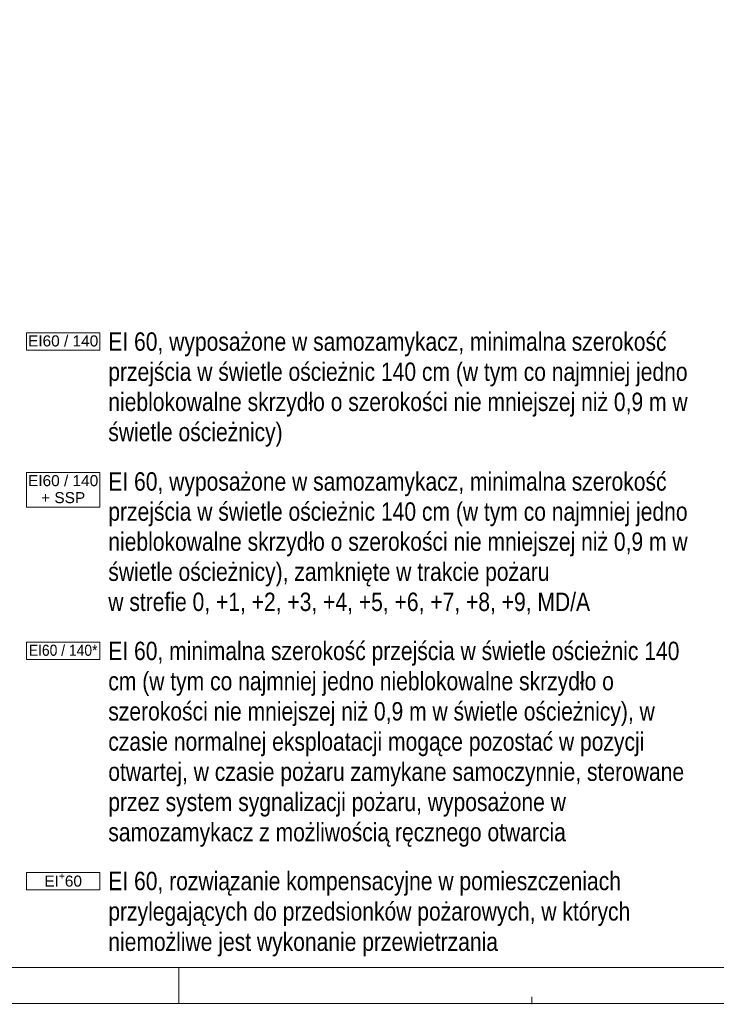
# Paper-space layout 'AP-12 STREFY POŻAROWE I EWAKUACJA - PIĘTRO 10' of a CAD drawing. Header units: millimetres. Extents: x 0 to 420, y 0 to 297.
# Tile 3 of 5: x 218 to 313, y 0 to 134. Entities that reach past the tile are written whole.
import ezdxf

# ---------------------------------------------------------------- set-up
doc = ezdxf.new("R2010")
doc.units = ezdxf.units.MM
doc.header["$MEASUREMENT"] = 0
for name, color, linetype, lineweight in [('A_Arkusz_Nr_pióra__1', 7, 'Continuous', 20), ('A_niewidoczne_Nr_pióra__1', 7, 'Continuous', 20), ('A_ppoż proj_Nr_pióra__1', 7, 'Continuous', 20)]:
    doc.layers.add(name, color=color, linetype=linetype, lineweight=lineweight)
doc.layers.add('A_Arkusz_Nr_pióra__237', color=7, linetype='Continuous', lineweight=5, true_color=0x343434)
doc.styles.add('STYL_AUTOMATYCZNY_1', font='arial.ttf')
doc.styles.add('STYL_AUTOMATYCZNY_2', font='ARIALN.TTF')
doc.styles.add('STYL_AUTOMATYCZNY_6', font='arial.ttf', dxfattribs={"width": 0.9})

psp = doc.layouts.new('AP-12 STREFY POŻAROWE I EWAKUACJA - PIĘTRO 10')

# ---------------------------------------------------------------- linework, layer by layer
at = {"layer": 'A_Arkusz_Nr_pióra__1', "color": 7, "linetype": 'Continuous', "lineweight": 20}
psp.add_line((415.1, 4.9), (29.9, 4.9), dxfattribs=at)
at = {"layer": 'A_Arkusz_Nr_pióra__1', "color": 7, "linetype": 'Continuous', "lineweight": 20, "flags": 128}
psp.add_lwpolyline([(0, 297), (420, 297), (420, 0), (0, 0)], close=True, dxfattribs=at)
at = {"layer": 'A_Arkusz_Nr_pióra__237', "color": 250, "linetype": 'Continuous', "lineweight": 5, "true_color": 0x343434}
for p, q in [((240, 0), (240, 4.9)), ((287.97, -0.1), (287.97, 0.9))]:
    psp.add_line(p, q, dxfattribs=at)
at = {"layer": 'A_ppoż proj_Nr_pióra__1', "color": 7, "linetype": 'Continuous', "lineweight": 20, "flags": 128}
for points in [[(219.26, 91.19), (229.24, 91.19), (229.24, 88.83), (219.26, 88.83)], [(219.26, 72.22), (229.24, 72.22), (229.24, 67.5), (219.26, 67.5)], [(219.26, 49.13), (229.24, 49.13), (229.24, 46.77), (219.26, 46.77)], [(219.26, 17.8), (229.24, 17.8), (229.24, 15.45), (219.26, 15.45)]]:
    psp.add_lwpolyline(points, close=True, dxfattribs=at)

# ---------------------------------------------------------------- texts
at = {"layer": 'A_niewidoczne_Nr_pióra__1', "color": 7, "linetype": 'Continuous', "lineweight": 20, "char_height": 2.5, "width": 79.714, "attachment_point": 4, "style": 'STYL_AUTOMATYCZNY_2'}
for s, insert, line_spacing_factor in [('\\A1;{\\pql;\\fArial Narrow|b0|i0|c238|p0;\\W1.000000;EI 60, wyposażone w samozamykacz, minimalna szerokość przejścia w świetle ościeżnic 140 cm (w tym co najmniej jedno nieblokowalne skrzydło o szerokości nie mniejszej niż 0,9 m w świetle ościeżnicy)}', (230.39, 83.48), 0.983094), ('\\A1;{\\pql;\\fArial Narrow|b0|i0|c238|p0;\\W1.000000;EI 60, wyposażone w samozamykacz, minimalna szerokość przejścia w świetle ościeżnic 140 cm (w tym co najmniej jedno nieblokowalne skrzydło o szerokości nie mniejszej niż 0,9 m w świetle ościeżnicy), zamknięte w trakcie pożaru \\P\\pql;\\fArial Narrow|b0|i0|c238|p0;\\W1.000000;w strefie 0, +1, +2, +3, +4, +5, +6, +7, +8, +9, MD/A}', (230.39, 62.57), 0.98157), ('\\A1;{\\pql;\\fArial Narrow|b0|i0|c238|p0;\\W1.000000;EI 60, minimalna szerokość przejścia w świetle ościeżnic 140 cm (w tym co najmniej jedno nieblokowalne skrzydło o szerokości nie mniejszej niż 0,9 m w świetle ościeżnicy), w czasie normalnej eksploatacji mogące pozostać w pozycji otwartej, w czasie pożaru zamykane samoczynnie, sterowane przez system sygnalizacji pożaru, wyposażone w samozamykacz z możliwością ręcznego otwarcia}', (230.39, 35.25), 0.985068), ('\\A1;{\\pql;\\fArial Narrow|b0|i0|c238|p0;\\W1.000000;EI 60, rozwiązanie kompensacyjne w pomieszczeniach przylegających do przedsionków pożarowych, w których niemożliwe jest wykonanie przewietrzania}', (230.39, 12.16), 0.990764)]:
    psp.add_mtext(s, dxfattribs=dict(at, insert=insert, line_spacing_factor=line_spacing_factor))
at = {"layer": 'A_ppoż proj_Nr_pióra__1', "color": 7, "linetype": 'Continuous', "lineweight": 20, "char_height": 1.5, "attachment_point": 5}
for s, insert, style in [('\\A1;{\\pqc;\\fArial|b0|i0|c238|p0;\\W1.000000;EI60 / 140}', (224.25, 90.08), 'STYL_AUTOMATYCZNY_1'), ('\\A1;{\\pqc;\\fArial|b0|i0|c238|p0;\\W0.900000;EI60 / 140*}', (224.25, 48.02), 'STYL_AUTOMATYCZNY_6'), ('\\A1;{\\pqc;\\fArial|b0|i0|c238|p0;\\W1.000000;EI\\fArial|b0|i0|c238|p0;\\W1.000000;\\A1{\\H.66x;\\S+^  ;}\\fArial|b0|i0|c238|p0;\\W1.000000;60}', (224.25, 16.65), 'STYL_AUTOMATYCZNY_1')]:
    psp.add_mtext(s, dxfattribs=dict(at, insert=insert, style=style))
at = {"layer": 'A_ppoż proj_Nr_pióra__1', "color": 7, "linetype": 'Continuous', "lineweight": 20, "insert": (224.25, 69.93), "char_height": 1.5, "width": 9.9819, "attachment_point": 5, "line_spacing_factor": 0.92441, "style": 'STYL_AUTOMATYCZNY_1'}
psp.add_mtext('\\A1;{\\pqc;\\fArial|b0|i0|c238|p0;\\W1.000000;EI60 / 140 + SSP}', dxfattribs=at)

doc.saveas('drawing.dxf')
